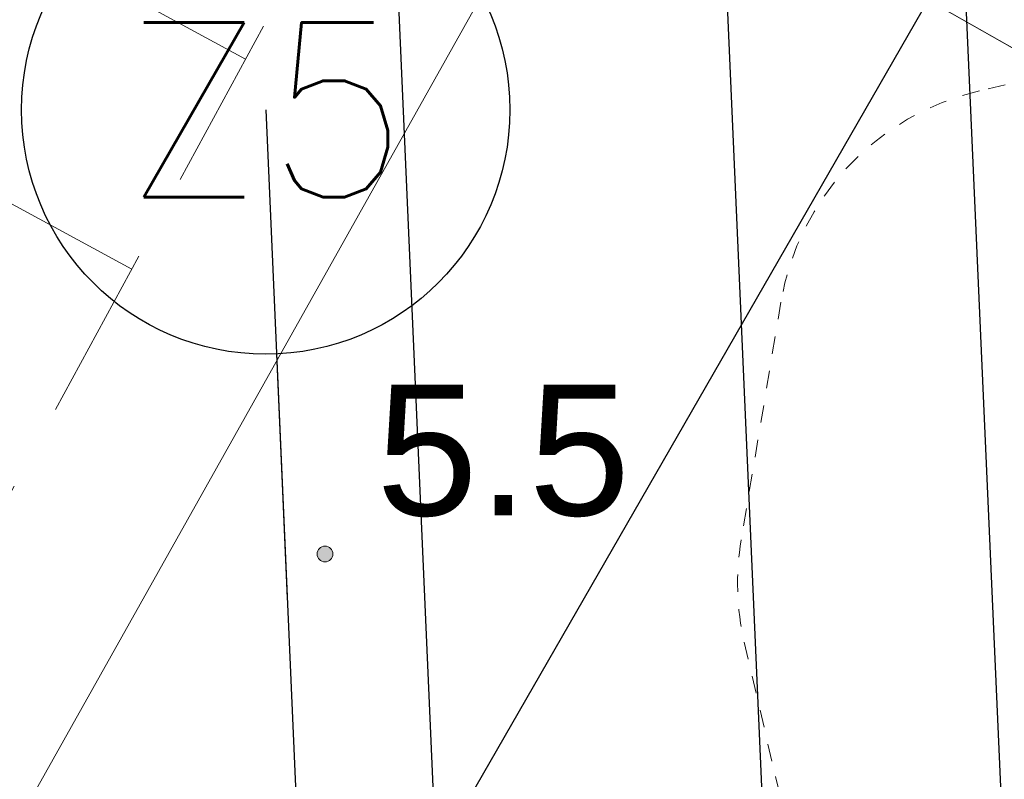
# Model space of a CAD drawing. Extents: x 5477758 to 5478338, y 5918296 to 5918502.
# Tile 76 of 138: x 5477944.98 to 5477950.62, y 5918461.54 to 5918465.9. Entities that reach past the tile are written whole.
import ezdxf
from ezdxf.enums import TextEntityAlignment as Align

# ---------------------------------------------------------------- set-up
doc = ezdxf.new("R2010")
doc.units = 0
doc.linetypes.add('DASHED', pattern=[19.05, 12.7, -6.35])
doc.linetypes.add('PRZER2-1', pattern=[3, 2, -1])
doc.layers.get('0').update_dxf_attribs({"linetype": 'CONTINUOUS', "lineweight": 13})
for name, color, linetype, lineweight in [('0_PROJEKTOWANE OGRODZENIE', 7, 'CONTINUOUS', 0), ('0_PROJEKTOWANE ZABAWKI', 7, 'CONTINUOUS', 0), ('0_WSPÓŁRZĘDNE_ODNOŚNIKI', 6, 'CONTINUOUS', 15), ('GSLINN', 7, 'CONTINUOUS', 18), ('GSSZSN', 7, 'PRZER2-1', 18), ('OT_Rzedna', 7, 'CONTINUOUS', 18), ('pomiar', 7, 'CONTINUOUS', 18), ('wysokosci', 7, 'CONTINUOUS', 18)]:
    doc.layers.add(name, color=color, linetype=linetype, lineweight=lineweight)
doc.styles.add('GEO-INFO', font='arial.ttf')
doc.styles.add('pktkecm$0$Punkty', font='simplex.shx', dxfattribs={"width": 0.8, "oblique": 10, "height": 1})
doc.styles.add('pktkecm$0$STANDARD', font='romans')
doc.dimstyles.new('pktkecm$0$ODNOŚNIKI', dxfattribs={"dimtxt": 17.5, "dimasz": 6, "dimexe": 7, "dimexo": 7, "dimgap": 7, "dimtad": 1, "dimtoh": 1, "dimdec": 0, "dimzin": 0, "dimdsep": 46, "dimtxsty": 'pktkecm$0$STANDARD', "dimblk": 'pktkecm$0$_Dot', "dimcen": 8, "dimdle": 7, "dimclrt": 2, "dimadec": 0, "dimazin": 0, "dimtfac": 1, "dimtdec": 0, "dimtofl": 0, "dimtmove": 0, "dimatfit": 3, "dimldrblk": 'pktkecm$0$_DotBlank', "dimfxl": 0, "dimtolj": 1, "dimtzin": 0, "dimarcsym": 0})

# ---------------------------------------------------------------- blocks, each defined once
blk = doc.blocks.new('OTRN')
at = {"linetype": 'Continuous', "lineweight": 13}
blk.add_hatch(color=0, dxfattribs=at).paths.add_polyline_path([(0, -0.091, 1), (0, 0.091, 1)])
at = {"color": 0, "linetype": 'Continuous', "lineweight": 13}
blk.add_circle((0, 0), 0.0906, dxfattribs=at)
blk = doc.blocks.new('zw$CEC1')
at = {"linetype": 'DASHED', "ltscale": 0.01}
blk.add_lwpolyline([(1162.09, -935.75, 0.152476), (1247.43, -909.1), (1383, -815.31, 0.059025), (1409.46, -791.95), (1526.65, -791.95, 0.414214), (1626.65, -691.95), (1626.65, -638.33, 0.414214), (1526.65, -538.33), (1409.46, -538.33, 0.094502), (1364.81, -504.21), (1271.05, -457.26, 0.116569), (1203.9, -441.39), (1040.96, -441.39, 0.016993), (1030.77, -441.74), (944.86, -447.59, 0.394444), (805.05, -597.24), (805.05, -732.61, 0.302922), (897.43, -871.1), (1025.15, -924.24, 0.098884), (1082.77, -935.75)], format="xyb", close=True, dxfattribs=at)
blk = doc.blocks.new('pktkecm$0$_Dot')
at = {"color": 0, "linetype": 'ByBlock', "lineweight": -2}
blk.add_line((-0.5, 0), (-1, 0), dxfattribs=at)
at = {"color": 0, "linetype": 'ByBlock', "const_width": 0.5}
blk.add_lwpolyline([(-0.25, 0, 1), (0.25, 0, 1)], format="xyb", close=True, dxfattribs=at)
blk = doc.blocks.new('pktkecm$0$_DotBlank')
at = {"color": 0, "linetype": 'ByBlock', "lineweight": -2}
blk.add_line((-0.5, 0), (-1, 0), dxfattribs=at)
blk.add_circle((0, 0), 0.5, dxfattribs=at)
blk = doc.blocks.new('pktkecm$0$Punkt')
at = {"style": 'pktkecm$0$STANDARD'}
blk.add_attdef('NR', (0.9179, 1.1185), '', height=1.75, dxfattribs=at)
at = {"style": 'pktkecm$0$STANDARD', "flags": 1}
for tag, p in [('WSPZ', (0.9179, -3.0482)), ('DATA', (0.9179, -7.2149))]:
    blk.add_attdef(tag, p, '', height=2.5, dxfattribs=at)

msp = doc.modelspace()

# ---------------------------------------------------------------- linework, layer by layer
at = {"layer": '0_PROJEKTOWANE OGRODZENIE', "lineweight": 30}
msp.add_lwpolyline([(5477942.9595, 5918453.4551), (5477950.6916, 5918466.8889), (5477956.8688, 5918463.3368), (5477947.851, 5918447.7585), (5477943.4347, 5918450.298), (5477943.2993, 5918450.3759), (5477942.9595, 5918453.4552)], dxfattribs=at)
at = {"layer": 'GSLINN', "color": 7, "linetype": 'Continuous', "lineweight": 18}
msp.add_lwpolyline([(5477948.233, 5918467.115), (5477962.4932, 5918459.0425)], dxfattribs=at)
at = {"layer": 'GSSZSN', "color": 7, "linetype": 'PRZER2-1', "lineweight": 18, "ltscale": 0.5}
msp.add_lwpolyline([(5477950.5463, 5918480.5345), (5477953.0608, 5918478.2047), (5477947.8048, 5918468.4967), (5477938.0589, 5918450.5217), (5477929.3562, 5918434.4752)], dxfattribs=at)
at = {"layer": 'GSSZSN', "color": 7, "linetype": 'Continuous', "lineweight": 18, "flags": 128}
for points in [[(5477946.2721, 5918465.6699), (5477945.1225, 5918466.2932)], [(5477945.6194, 5918464.466), (5477943.2919, 5918465.7279)]]:
    msp.add_lwpolyline(points, dxfattribs=at)
at = {"layer": 'pomiar', "linetype": 'Continuous', "lineweight": 18, "flags": 128}
for points in [[(5477948.233, 5918467.115), (5477943.04, 5918457.871), (5477943.928, 5918457.35)], [(5477948.233, 5918467.115), (5477960.464, 5918460.186), (5477959.32, 5918458.24)]]:
    msp.add_lwpolyline(points, dxfattribs=at)

# ---------------------------------------------------------------- block references
at = {"layer": '0_PROJEKTOWANE ZABAWKI', "xscale": 0.009981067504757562, "yscale": 0.009981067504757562, "zscale": 0.009981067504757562, "rotation": 283.0720937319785}
msp.add_blockref('zw$CEC1', (5477955.7854, 5918474.9692), dxfattribs=at)
at = {"layer": '0_WSPÓŁRZĘDNE_ODNOŚNIKI', "lineweight": -3}
ref = msp.add_blockref('pktkecm$0$Punkt', (5477947.0293, 5918450.8416), dxfattribs=dict(at, xscale=1.200000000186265))
ref.add_attrib('PUNKT', 'Z5', dxfattribs={"layer": '0', "height": 1, "style": 'pktkecm$0$Punkty', "oblique": 0.0012, "width": 0.96}).set_placement((5477946.3879, 5918465.3789), align=Align.MIDDLE_CENTER)
at = {"layer": 'OT_Rzedna', "color": 7, "linetype": 'Continuous', "xscale": 0.5, "yscale": 0.5, "zscale": 0.5}
msp.add_blockref('OTRN', (5477946.728, 5918462.834), dxfattribs=at)

# ---------------------------------------------------------------- texts
at = {"layer": 'wysokosci', "color": 7, "style": 'GEO-INFO'}
msp.add_text('5.5', height=0.75, dxfattribs=at).set_placement((5477947.0215, 5918463.8052), align=Align.TOP_LEFT)

# ---------------------------------------------------------------- leaders
at = {"layer": '0_WSPÓŁRZĘDNE_ODNOŚNIKI', "lineweight": -3}
for points in [[(5477951.2095, 5918477.1018), (5477951.851, 5918462.5645)], [(5477946.8821, 5918472.0348), (5477947.5235, 5918457.4974)], [(5477950.1907, 5918470.7892), (5477950.8321, 5918456.2518)], [(5477948.94, 5918468.0809), (5477949.5814, 5918453.5436)], [(5477946.3879, 5918465.3789), (5477947.0293, 5918450.8416)]]:
    msp.add_leader(points, dimstyle='pktkecm$0$ODNOŚNIKI', override={"dimasz": 2.8}, dxfattribs=at)

doc.saveas('drawing.dxf')
